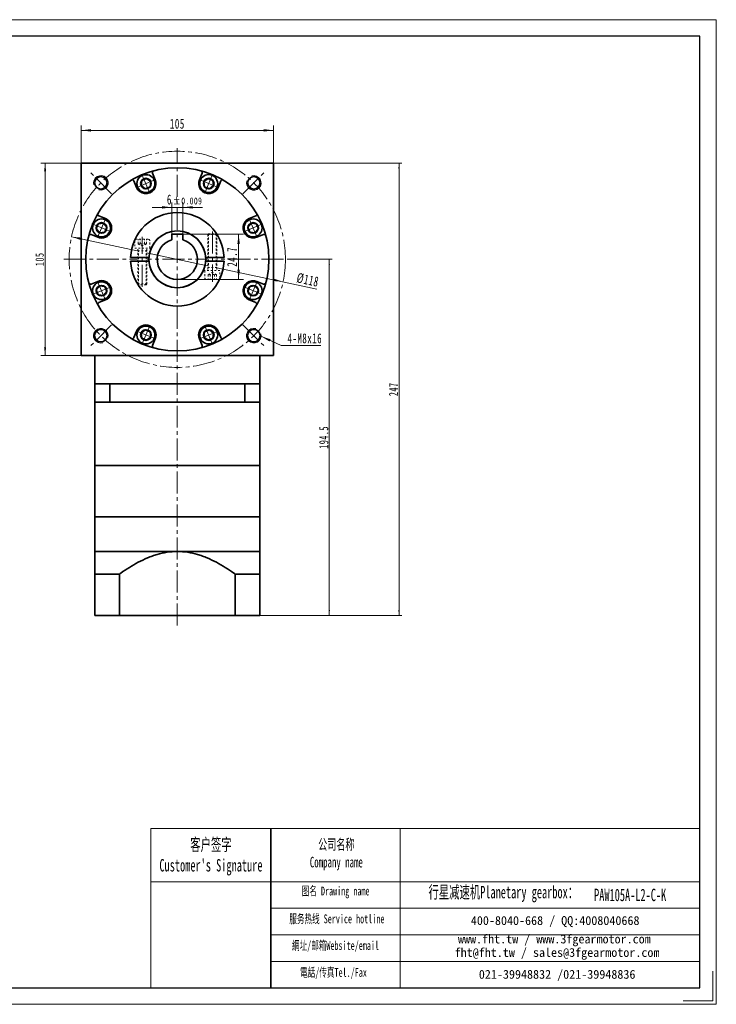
# Model space of a CAD drawing. Header units: millimetres. Extents: x 3821 to 4581, y -174 to 374.
# Tile 2 of 2: x 4201 to 4581, y -174 to 364. Entities that reach past the tile are written whole.
import ezdxf

# ---------------------------------------------------------------- set-up
doc = ezdxf.new("R2010")
doc.units = ezdxf.units.MM
doc.set_wipeout_variables(frame=1)
doc.linetypes.add('点画线', pattern=[18, 12, -2, 2, -2])
doc.linetypes.add('虚线', pattern=[2, 1, -1])
doc.layers.get('0').update_dxf_attribs({"lineweight": 35})
for name, color, linetype, lineweight in [('7标注层', 4, 'Continuous', 18), ('CDRAFT0', 7, 'Continuous', 35), ('EB0', 7, 'Continuous', 35), ('EB0_1', 7, 'Continuous', 35), ('SLD-0', 7, 'Continuous', 18), ('中心线层', 1, '点画线', 18), ('图框_外框线', 7, 'Continuous', 18), ('尺寸线层', 3, 'Continuous', 18), ('粗实线层', 7, 'Continuous', 35), ('粗实线层_1', 7, 'Continuous', 35), ('虚线层', 6, '虚线', 18)]:
    doc.layers.add(name, color=color, linetype=linetype, lineweight=lineweight)
doc.styles.add('SLDTEXTSTYLE4', font='txt', dxfattribs={"width": 0.611111})
doc.styles.add('标准', font='txt', dxfattribs={"width": 0.667})
doc.dimstyles.new('a4-1-1', dxfattribs={"dimtxt": 3, "dimasz": 3, "dimexe": 1.5, "dimexo": 0, "dimgap": 0.5, "dimtad": 1, "dimdec": 3, "dimdsep": 46, "dimtxsty": '标准', "dimblk": '_CAXARROW', "dimcen": 0, "dimdle": 6, "dimazin": 2, "dimtfac": 0.707107, "dimtdec": 3, "dimtix": 1, "dimtmove": 2, "dimatfit": 3, "dimfxl": 0, "dimfrac": 2, "dimtolj": 1, "dimarcsym": 0})
doc.dimstyles.new('a4-1-1.5', dxfattribs={"dimtxt": 4.5, "dimasz": 4.5, "dimexe": 2.25, "dimexo": 0, "dimgap": 0.75, "dimtad": 1, "dimdec": 3, "dimdsep": 46, "dimtxsty": '标准', "dimblk": '_CAXARROW', "dimcen": 0, "dimdle": 9, "dimazin": 2, "dimtfac": 0.707107, "dimtdec": 3, "dimtix": 1, "dimtmove": 2, "dimatfit": 3, "dimfxl": 0, "dimfrac": 2, "dimtolj": 1, "dimarcsym": 0})

# ---------------------------------------------------------------- blocks, each defined once
blk = doc.blocks.new('*X19')
at = {"layer": '尺寸线层', "linetype": 'Continuous'}
for points in [[(4234.45, 303.31), (4239.85, 303.98), (4239.85, 302.63)], [(4339.45, 303.31), (4334.05, 303.98), (4334.05, 302.63)]]:
    blk.add_hatch(color=0, dxfattribs=at).paths.add_polyline_path(points, flags=0)
at = {"layer": '尺寸线层', "color": 0, "linetype": 'Continuous'}
for p, q in [((4234.45, 285.41), (4234.45, 306.01)), ((4234.45, 303.31), (4339.45, 303.31)), ((4339.45, 285.41), (4339.45, 306.01))]:
    blk.add_line(p, q, dxfattribs=at)
at = {"layer": '尺寸线层', "color": 0, "insert": (4286.95, 306.88), "char_height": 5.4, "width": 14.0022, "attachment_point": 5, "line_spacing_factor": 1.15057, "style": '标准'}
blk.add_mtext('\\T1.1;105', dxfattribs=at)
blk = doc.blocks.new('_CAXARROW')
blk.add_hatch(color=0).paths.add_polyline_path([(0, 0), (-1, 0.125), (-1, -0.125)], flags=0)
blk = doc.blocks.new('*X20')
at = {"layer": '尺寸线层', "linetype": 'Continuous'}
for points in [[(4214.82, 285.41), (4215.39, 280.91), (4214.26, 280.91)], [(4214.82, 180.41), (4215.39, 184.91), (4214.26, 184.91)]]:
    blk.add_hatch(color=0, dxfattribs=at).paths.add_polyline_path(points, flags=0)
at = {"layer": '尺寸线层', "color": 0, "linetype": 'Continuous'}
for p, q in [((4234.45, 285.41), (4212.57, 285.41)), ((4214.82, 285.41), (4214.82, 180.41)), ((4234.45, 180.41), (4212.57, 180.41))]:
    blk.add_line(p, q, dxfattribs=at)
at = {"layer": '尺寸线层', "color": 0, "insert": (4211.85, 232.91), "char_height": 4.5, "width": 11.6685, "attachment_point": 5, "rotation": 90, "line_spacing_factor": 1.15057, "style": '标准'}
blk.add_mtext('\\T1.1;105', dxfattribs=at)
blk = doc.blocks.new('*X21')
at = {"layer": '中心线层', "linetype": '点画线', "lineweight": 18}
for p, q in [((0, -5.64), (0, 5.64)), ((-5.64, 0), (5.64, 0))]:
    blk.add_line(p, q, dxfattribs=at)
at = {"layer": '粗实线层'}
for p, q in [((-2.89, 0), (-1.44, 2.5)), ((-2.89, 0), (-1.44, -2.5)), ((-1.44, 2.5), (1.44, 2.5)), ((2.89, 0), (1.44, 2.5)), ((2.89, 0), (1.44, 2.5)), ((2.89, 0), (1.44, -2.5)), ((-1.44, -2.5), (1.44, -2.5))]:
    blk.add_line(p, q, dxfattribs=at)
blk.add_circle((0, 0), 2.89, dxfattribs=at)
for start, end in [(0, 180), (180, 360)]:
    blk.add_arc((0, 0), 4.89, start, end, dxfattribs=at)
blk = doc.blocks.new('*X22')
at = {"layer": '尺寸线层', "linetype": 'Continuous'}
blk.add_hatch(color=0, dxfattribs=at).paths.add_polyline_path([(-11.71, 4.98), (-6.52, 3.35), (-7.08, 2.12)], flags=0)
at = {"layer": '尺寸线层', "color": 0, "linetype": 'Continuous'}
blk.add_line((-11.71, 4.98), (-0.81, 0), dxfattribs=at)
at = {"layer": '尺寸线层', "color": 0}
for p, q in [((-0.81, 0), (0, 0)), ((0, 0), (20.82, 0)), ((0, 0), (0, 0))]:
    blk.add_line(p, q, dxfattribs=at)
at = {"layer": '尺寸线层', "color": 0, "insert": (2.7, 1.08), "char_height": 5.4, "width": 36.2438, "attachment_point": 7, "line_spacing_factor": 1.15057, "style": '标准'}
blk.add_mtext('\\T1.1;4-M8x16', dxfattribs=at)
blk = doc.blocks.new('*X25')
at = {"layer": '尺寸线层', "linetype": 'Continuous'}
for points in [[(4229.25, 245.21), (4234.39, 243.42), (4234.67, 244.74)], [(4344.65, 220.61), (4339.23, 221.08), (4339.51, 222.4)]]:
    blk.add_hatch(color=0, dxfattribs=at).paths.add_polyline_path(points, flags=0)
at = {"layer": '尺寸线层', "color": 0, "linetype": 'Continuous'}
blk.add_line((4363.01, 216.7), (4229.25, 245.21), dxfattribs=at)
at = {"layer": '尺寸线层', "color": 0, "insert": (4358.13, 221.64), "char_height": 5.4, "width": 23.2228, "attachment_point": 5, "rotation": 347.9695, "line_spacing_factor": 1.15057, "style": '标准'}
blk.add_mtext('\\T1.1;%%C118', dxfattribs=at)
blk = doc.blocks.new('*X27')
at = {"layer": '中心线层'}
blk.add_line((21.25, 0), (-6.07, 0), dxfattribs=at)
at = {"layer": '虚线层'}
for p, q in [((-4.82, 3.31), (-4.82, -3.31)), ((-2.32, 2.31), (-4.82, 2.31)), ((-2.32, 1.15), (-4.82, 1.15)), ((0, 4.14), (-3.99, 4.14)), ((-2.32, 2.31), (-0.99, 0)), ((-2.32, -2.31), (-0.99, 0)), ((0, -4.14), (0, 4.14)), ((19.62, 2.5), (0, 2.5)), ((1.6, 2.12), (0.95, 2.5)), ((1.6, -2.5), (1.6, 2.5)), ((20, 2.12), (1.6, 2.12)), ((19.62, 2.5), (19.62, -2.5)), ((20, 2.12), (19.62, 2.5)), ((20, 2.12), (20, -2.12)), ((-2.32, -1.15), (-4.82, -1.15)), ((-2.32, -2.31), (-4.82, -2.31)), ((-3.99, -4.14), (0, -4.14)), ((19.62, -2.5), (0, -2.5)), ((1.6, -2.12), (0.95, -2.5)), ((20, -2.12), (1.6, -2.12)), ((20, -2.12), (19.62, -2.5))]:
    blk.add_line(p, q, dxfattribs=at)
for centre, radius, start, end in [((-3.99, 3.31), 0.828, 90, 180), ((-3.47, 1.73), 1.29, 333.4349, 26.5651), ((-6.71, 0), 4.54, 345.2529, 14.7471), ((-3.99, -3.31), 0.828, 180, 270), ((-3.47, -1.73), 1.29, 333.4349, 26.5651)]:
    blk.add_arc(centre, radius, start, end, dxfattribs=at)
blk = doc.blocks.new('45ghkkl_2')
for points in [[(-19.13, -13.85), (-18.47, -13.85), (-17, -13.85), (-16.63, -13.47), (-16.63, 4.55), (-16.63, 5.2), (-16.63, 6.15), (-14.99, 6.15), (-14.99, 10.15), (-14.99, 10.15), (-15.01, 10.36), (-15.1, 10.56), (-15.23, 10.73), (-15.4, 10.86), (-15.6, 10.95), (-15.81, 10.97), (-15.81, 10.97), (-16.82, 10.97), (-17.97, 10.97), (-18.47, 10.97), (-19.13, 10.97), (-20.28, 10.97), (-21.44, 10.97), (-22.44, 10.97), (-22.44, 10.97), (-22.65, 10.95), (-22.85, 10.86), (-23.02, 10.73), (-23.16, 10.56), (-23.24, 10.36), (-23.27, 10.15), (-23.27, 10.15), (-23.27, 6.15), (-21.63, 6.15), (-21.63, 6.15), (-21.63, 5.2), (-21.63, 4.55), (-21.63, -13.47), (-21.25, -13.85)], [(19.13, 13.85), (18.47, 13.85), (17, 13.85), (16.63, 13.47), (16.63, -4.55), (16.63, -5.2), (16.63, -6.15), (14.99, -6.15), (14.99, -10.15), (14.99, -10.15), (15.01, -10.36), (15.1, -10.56), (15.23, -10.73), (15.4, -10.86), (15.6, -10.95), (15.81, -10.97), (15.81, -10.97), (16.82, -10.97), (17.97, -10.97), (18.47, -10.97), (19.13, -10.97), (20.28, -10.97), (21.44, -10.97), (22.44, -10.97), (22.44, -10.97), (22.65, -10.95), (22.85, -10.86), (23.02, -10.73), (23.16, -10.56), (23.24, -10.36), (23.27, -10.15), (23.27, -10.15), (23.27, -6.15), (21.63, -6.15), (21.63, -6.15), (21.63, -5.2), (21.63, -4.55), (21.63, 13.47), (21.25, 13.85)]]:
    blk.add_wipeout(points).dxf.layer = '粗实线层'
at = {"layer": '粗实线层'}
for p, q in [((-25.48, 1), (-15.47, 1)), ((15.47, 1), (25.48, 1)), ((-25.48, -1), (-15.47, -1)), ((15.47, -1), (25.48, -1))]:
    blk.add_line(p, q, dxfattribs=at)
for radius, start, end in [(25.5, 2.2475, 177.7525), (15.5, 3.6991, 176.3009), (25.5, 182.2475, 357.7525), (15.5, 183.6991, 356.3009)]:
    blk.add_arc((0, 0), radius, start, end, dxfattribs=at)
for p, rotation in [((-19.13, 6.15), 270), ((19.13, -6.15), 90)]:
    blk.add_blockref('*X27', p, dxfattribs=dict(at, rotation=rotation))
blk = doc.blocks.new('*X28')
at = {"layer": '尺寸线层', "linetype": 'Continuous'}
for points in [[(4320.39, 246.61), (4321.06, 241.21), (4319.71, 241.21)], [(4320.39, 221.91), (4321.06, 227.31), (4319.71, 227.31)]]:
    blk.add_hatch(color=0, dxfattribs=at).paths.add_polyline_path(points, flags=0)
at = {"layer": '尺寸线层', "color": 0, "linetype": 'Continuous'}
for p, q in [((4289.95, 246.61), (4323.09, 246.61)), ((4320.39, 246.61), (4320.39, 221.91)), ((4286.95, 221.91), (4323.09, 221.91))]:
    blk.add_line(p, q, dxfattribs=at)
at = {"layer": '尺寸线层', "color": 0, "insert": (4316.82, 234.26), "char_height": 5.4, "width": 19.7573, "attachment_point": 5, "rotation": 90, "line_spacing_factor": 1.15057, "style": '标准'}
blk.add_mtext('\\T1.1;24.7', dxfattribs=at)
blk = doc.blocks.new('*X30')
at = {"layer": '尺寸线层', "color": 0, "char_height": 5.4, "attachment_point": 1, "line_spacing_factor": 1.15057, "style": '标准'}
for s, insert, width in [('\\T1.1;6', (4281.27, 268.27), 63.0097), ('\\T1.1;{\\H0.707107x;%%P0.009}', (4284.55, 266.69), 52.8645)]:
    blk.add_mtext(s, dxfattribs=dict(at, insert=insert, width=width))
blk = doc.blocks.new('*X29')
at = {"layer": '尺寸线层', "linetype": 'Continuous'}
for points in [[(4283.95, 261.26), (4278.55, 260.59), (4278.55, 261.94)], [(4289.95, 261.26), (4295.35, 260.59), (4295.35, 261.94)]]:
    blk.add_hatch(color=0, dxfattribs=at).paths.add_polyline_path(points, flags=0)
at = {"layer": '尺寸线层', "color": 0, "linetype": 'Continuous'}
for p, q in [((4283.95, 246.61), (4283.95, 263.96)), ((4289.95, 246.61), (4289.95, 263.96)), ((4300.75, 261.26), (4273.15, 261.26))]:
    blk.add_line(p, q, dxfattribs=at)
at = {"layer": '尺寸线层', "color": 0}
blk.add_blockref('*X30', (0, 0), dxfattribs=at)
blk = doc.blocks.new('*X42')
at = {"layer": '尺寸线层', "linetype": 'Continuous'}
for points in [[(4407.9, 285.41), (4407.52, 282.41), (4408.27, 282.41)], [(4407.9, 38.41), (4407.52, 41.41), (4408.27, 41.41)]]:
    blk.add_hatch(color=0, dxfattribs=at).paths.add_polyline_path(points, flags=0)
at = {"layer": '尺寸线层', "color": 0, "linetype": 'Continuous'}
for p, q in [((4339.45, 285.41), (4409.4, 285.41)), ((4407.9, 38.41), (4407.9, 285.41)), ((4331.95, 38.41), (4409.4, 38.41))]:
    blk.add_line(p, q, dxfattribs=at)
at = {"layer": '尺寸线层', "color": 0, "insert": (4404.92, 161.91), "char_height": 5, "width": 13.2174, "attachment_point": 5, "rotation": 90, "line_spacing_factor": 1.15057, "style": '标准'}
blk.add_mtext('\\T1.1;247', dxfattribs=at)
blk = doc.blocks.new('*X43')
at = {"layer": '尺寸线层', "linetype": 'Continuous'}
for points in [[(4369.85, 232.91), (4370.22, 229.91), (4369.47, 229.91)], [(4369.85, 38.41), (4370.22, 41.41), (4369.47, 41.41)]]:
    blk.add_hatch(color=0, dxfattribs=at).paths.add_polyline_path(points, flags=0)
at = {"layer": '尺寸线层', "color": 0, "linetype": 'Continuous'}
for p, q in [((4348.95, 232.91), (4371.35, 232.91)), ((4369.85, 232.91), (4369.85, 38.41)), ((4331.95, 38.41), (4371.35, 38.41))]:
    blk.add_line(p, q, dxfattribs=at)
at = {"layer": '尺寸线层', "color": 0, "insert": (4366.88, 135.66), "char_height": 5, "width": 23.1179, "attachment_point": 5, "rotation": 90, "line_spacing_factor": 1.15057, "style": '标准'}
blk.add_mtext('\\T1.1;194.5', dxfattribs=at)

msp = doc.modelspace()

# ---------------------------------------------------------------- linework, layer by layer
msp.add_line((4337.9632, -77.8767), (4337.9632, -164.7634))
at = {"color": 7, "linetype": 'Continuous', "lineweight": 0}
for centre, start, end in [((4245.2315, 274.6294), 255, 195), ((4245.2315, 274.6294), 255, 195), ((4328.6701, 274.6294), 165, 105), ((4328.6701, 274.6294), 165, 105), ((4245.2315, 191.1908), 345, 285), ((4245.2315, 191.1908), 345, 285), ((4328.6701, 191.1908), 75, 15), ((4328.6701, 191.1908), 75, 15)]:
    msp.add_arc(centre, 4, start, end, dxfattribs=at)
at = {"layer": '7标注层', "color": 0}
msp.add_line((4272.4208, -77.8767), (4272.4208, -164.7485), dxfattribs=at)
at = {"layer": 'CDRAFT0', "color": 7}
for points in [[(4255.3308, 61.0785), (4255.6025, 61.2712), (4255.8751, 61.4627), (4259.2091, 63.7854), (4262.352, 65.7645), (4267.2669, 68.3602), (4268.939, 69.1624), (4271.513, 70.2434), (4272.3821, 70.5832), (4274.1453, 71.216), (4275.0396, 71.5088), (4279.522, 72.8232), (4283.1867, 73.4101), (4286.9508, 73.4101)], [(4318.5708, 61.0785), (4318.299, 61.2712), (4318.0265, 61.4627), (4314.6925, 63.7854), (4311.5496, 65.7645), (4306.6347, 68.3602), (4304.9625, 69.1624), (4302.3885, 70.2434), (4301.5195, 70.5832), (4299.7563, 71.216), (4298.8619, 71.5088), (4294.3795, 72.8232), (4290.7149, 73.4101), (4286.9508, 73.4101)]]:
    msp.add_open_spline(points, degree=3, knots=[0, 0, 0, 0, 0.99720046, 0.99720046, 12.1623426, 12.1623426, 17.74491368, 17.74491368, 20.53619921, 20.53619921, 23.32748475, 23.32748475, 34.49262689, 34.49262689, 34.49262689, 34.49262689], dxfattribs=at)
at = {"layer": 'EB0'}
for p, q in [((4241.9508, 164.9101), (4241.9508, 120.4101)), ((4331.9508, 164.9101), (4241.9508, 164.9101)), ((4326.9508, 164.9101), (4331.9508, 164.9101)), ((4331.9508, 164.9101), (4331.9508, 144.9101)), ((4331.9508, 154.9101), (4241.9508, 154.9101)), ((4331.9508, 144.9101), (4331.9508, 120.4101)), ((4331.9508, 120.4101), (4241.9508, 120.4101)), ((4331.9508, 120.4101), (4241.9508, 120.4101)), ((4331.9508, 92.4101), (4241.9508, 92.4101))]:
    msp.add_line(p, q, dxfattribs=at)
at = {"layer": 'EB0_1'}
for p, q in [((4331.9508, 120.4101), (4241.9508, 120.4101)), ((4241.9508, 120.4101), (4241.9508, 38.4097)), ((4331.9508, 120.4101), (4331.9508, 38.4097)), ((4241.9508, 92.4101), (4241.9508, 73.4101)), ((4331.9508, 92.4101), (4241.9508, 92.4101)), ((4241.9508, 92.4101), (4241.9508, 73.4101)), ((4331.9508, 92.4101), (4241.9508, 92.4101)), ((4331.9508, 92.4101), (4331.9508, 38.4097)), ((4255.3308, 61.0785), (4255.3308, 38.4097)), ((4318.5708, 61.0785), (4318.5708, 38.4097)), ((4331.9508, 38.4097), (4241.9508, 38.4097))]:
    msp.add_line(p, q, dxfattribs=at)
at = {"layer": '中心线层'}
for p, q in [((4286.9508, 33.0031), (4286.9508, 293.6722)), ((4251.128, 268.7329), (4239.2323, 280.6286)), ((4322.7736, 268.7329), (4334.6693, 280.6286)), ((4224.9508, 232.9101), (4348.9508, 232.9101)), ((4251.128, 197.0873), (4239.2323, 185.1916)), ((4322.7736, 197.0873), (4334.6693, 185.1916))]:
    msp.add_line(p, q, dxfattribs=at)
at = {"layer": '图框_外框线'}
for p, q in [((4272.4208, -77.8767), (4337.9632, -77.8767)), ((4337.9632, -77.8767), (4337.9632, -164.7485)), ((4337.9632, -77.8767), (4571.9686, -77.8767)), ((4408.5808, -77.8767), (4408.5808, -164.7485)), ((4272.4208, -106.8659), (4337.9632, -106.8659)), ((4337.9632, -106.8659), (4571.9686, -106.8659)), ((4337.9632, -121.3605), (4571.9686, -121.3605)), ((4337.9632, -135.8551), (4571.9686, -135.8551)), ((4337.9632, -150.3497), (4571.9686, -150.3497))]:
    msp.add_line(p, q, dxfattribs=at)
at = {"layer": '图框_外框线', "color": 3}
msp.add_lwpolyline([(4579.2079, -155.6994), (4579.2079, -171.9878), (4562.9195, -171.9878)], dxfattribs=at)
at = {"layer": '粗实线层'}
for p, q in [((4234.4508, 285.4101), (4234.4508, 180.4101)), ((4234.4508, 285.4101), (4339.4508, 285.4101)), ((4339.4508, 285.4101), (4339.4508, 180.4101)), ((4298.9945, 276.3585), (4300.4552, 279.8849)), ((4264.7444, 272.149), (4263.2837, 275.6754)), ((4309.1572, 272.149), (4310.6179, 275.6754)), ((4326.1896, 255.1165), (4329.716, 256.5772)), ((4243.5024, 244.9539), (4239.976, 246.4145)), ((4330.3991, 220.8664), (4333.9256, 219.4057)), ((4247.7119, 210.7037), (4244.1855, 209.243)), ((4309.1572, 193.6713), (4310.6179, 190.1448)), ((4274.907, 189.4617), (4273.4463, 185.9353)), ((4339.4508, 180.4101), (4234.4508, 180.4101)), ((4241.9508, 164.9101), (4241.9508, 180.4101)), ((4331.9508, 164.9101), (4331.9508, 180.4101)), ((4250.1384, 164.9101), (4250.1384, 154.9101)), ((4323.7632, 164.9101), (4323.7632, 154.9101)), ((4241.9508, 73.4101), (4331.9508, 73.4101))]:
    msp.add_line(p, q, dxfattribs=at)
for centre, radius in [((4286.9508, 232.9101), 50), ((4245.2315, 274.6294), 3.4), ((4328.6701, 274.6294), 3.4), ((4245.2315, 191.1908), 3.4), ((4328.6701, 191.1908), 3.4)]:
    msp.add_circle(centre, radius, dxfattribs=at)
for centre, radius, start, end in [((4299.5313, 280.2676), 1, 337.499975, 75.122987), ((4262.3598, 275.2927), 1, 22.499975, 120.122987), ((4269.8257, 274.2537), 5.5, 202.5, 22.5), ((4304.0759, 274.2537), 5.5, 157.5, 337.5), ((4311.5418, 275.2927), 1, 59.877013, 157.500025), ((4245.6072, 250.0352), 5.5, 247.5, 67.5), ((4328.2944, 250.0352), 5.5, 112.5, 292.5), ((4329.3334, 257.5011), 1, 292.499975, 30.122987), ((4239.5933, 245.4907), 1, 67.499975, 165.122987), ((4245.6072, 215.785), 5.5, 292.5, 112.5), ((4328.2944, 215.785), 5.5, 67.5, 247.5), ((4334.3082, 220.3296), 1, 247.499975, 345.122987), ((4244.5682, 208.3191), 1, 112.499975, 210.122987), ((4269.8257, 191.5665), 5.5, 337.5, 157.5), ((4304.0759, 191.5665), 5.5, 22.5, 202.5), ((4311.5418, 190.5275), 1, 202.499975, 300.122987), ((4274.3702, 185.5526), 1, 157.499975, 255.122987)]:
    msp.add_arc(centre, radius, start, end, dxfattribs=at)
at = {"layer": '粗实线层_1'}
for p, q in [((4255.3308, 61.0785), (4241.9508, 61.0785)), ((4318.5708, 61.0785), (4331.9508, 61.0785))]:
    msp.add_line(p, q, dxfattribs=at)

# ---------------------------------------------------------------- block references
at = {"layer": '尺寸线层'}
msp.add_blockref('*X22', (4344.3655, 185.901), dxfattribs=at)
at = {"layer": '粗实线层', "rotation": 337.5000000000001}
msp.add_blockref('*X21', (4304.0759, 274.2537), dxfattribs=at)

# ---------------------------------------------------------------- texts
at = {"layer": 'SLD-0', "color": 1, "attachment_point": 2, "style": 'SLDTEXTSTYLE4'}
for s, insert, char_height, width in [("{\\fSimSun|b1|i0|c134|p2;客户签字\\PCustomer's Signature}", (4305.305, -83.2398), 6.764147, 84.146691), ('{\\fSimSun|b1|i0|c134|p2;公司名称\\PCompany name}', (4373.7199, -83.5988), 5.797841, 75.063934), ('{\\fSimSun|b1|i0|c134|p2;图名 Drawing name}', (4373.3236, -109.5377), 4.831534, 61.788962), ('{\\fSimSun|b1|i0|c134|p2;  \\H1.1667x;行星减速机Planetary gearbox\\fSimSun|b0|i0|c134|p2;：}', (4462.396, -109.165), 5.797841, 91.186351), ('PAW105A-L2-C-K', (4534.0258, -110.7044), 6.764147, 49.225947), ('{\\fSimSun|b1|i0|c134|p2;服务热线 Service hotline}', (4374.0088, -124.7304), 4.831534, 68.838839), ('{\\fSimSun|b1|i0|c134|p2;網址/邮箱Website/email}', (4373.2564, -139.2871), 4.831534, 71.654752), ('{\\fSimSun|b1|i0|c134|p2;電話/传真Tel./Fax}', (4372.174, -153.9572), 4.831534, 72.516549)]:
    msp.add_mtext(s, dxfattribs=dict(at, insert=insert, char_height=char_height, width=width))
at = {"layer": 'SLD-0', "color": 1, "char_height": 4.831534, "attachment_point": 2}
for s, insert, width in [('{\\fSimSun|b1|i0|c134|p2;400-8040-668 / QQ:4008040668}', (4493.1079, -125.6536), 140.672086), ('{\\fSimSun|b1|i0|c134|p2;www.fht.tw / www.3fgearmotor.com }', (4492.6624, -135.717), 140.830444), ('{\\fSimSun|b1|i0|c134|p2;fht@fht.tw / sales@3fgearmotor.com }', (4494.1349, -143.0742), 140.830444), ('{\\fSimSun|b1|i0|c134|p2;021-39948832 /021-39948836 }', (4494.1854, -155.0136), 107.534697)]:
    msp.add_mtext(s, dxfattribs=dict(at, insert=insert, width=width))

# ---------------------------------------------------------------- dimensions: what is measured, and where the dimension line sits
at = {"layer": '尺寸线层'}
for base, p2, angle, dimstyle, picture, middle in [((4339.4508, 303.3056), (4339.4508, 285.4101), 0, 'a4-1-1', '*X19', (4286.9508, 306.8764)), ((4214.8227, 180.4101), (4234.4508, 180.4101), 270, 'a4-1-1.5', '*X20', (4211.847, 232.9101))]:
    dim = msp.add_linear_dim(base=base, p1=(4234.4508, 285.4101), p2=p2, angle=angle, dimstyle=dimstyle, override={"dimsah": 1, "dimtfill": 1, "dimtzin": 8}, dxfattribs=at)
    dim.commit()
    dim.dimension.update_dxf_attribs({"geometry": picture, "text_midpoint": middle, "dimtype": 160})

# ---------------------------------------------------------------- next in the draw order: wipeouts: each hides what was drawn before it
for points in [[(4274.3435, 276.125), (4273.9655, 276.8565), (4273.9655, 276.8565), (4273.0833, 277.9006), (4271.9467, 278.6598), (4270.6443, 279.0747), (4269.2779, 279.1129), (4267.9544, 278.7715), (4267.9544, 278.7715), (4266.777, 278.077), (4265.8379, 277.0838), (4265.2104, 275.8695), (4264.9434, 274.529), (4265.058, 273.1669), (4265.058, 273.1669), (4265.3079, 272.3824), (4265.3079, 272.3824), (4265.9462, 271.2769), (4266.8489, 270.3742), (4267.9544, 269.7359), (4269.1874, 269.4056), (4270.464, 269.4056), (4271.697, 269.7359), (4271.697, 269.7359), (4273.0015, 270.5353), (4273.9951, 271.6987), (4274.5806, 273.1122), (4274.7006, 274.6374)], [(4247.4785, 254.553), (4246.694, 254.8029), (4246.694, 254.8029), (4245.3319, 254.9174), (4243.9914, 254.6505), (4242.777, 254.023), (4241.7838, 253.0839), (4241.0894, 251.9065), (4241.0894, 251.9065), (4240.7479, 250.583), (4240.7862, 249.2166), (4241.2011, 247.9142), (4241.9603, 246.7775), (4243.0044, 245.8954), (4243.0044, 245.8954), (4243.7358, 245.5174), (4243.7358, 245.5174), (4244.9689, 245.187), (4246.2454, 245.187), (4247.4785, 245.5174), (4248.584, 246.1557), (4249.4867, 247.0583), (4250.1249, 248.1639), (4250.1249, 248.1639), (4250.4821, 249.6515), (4250.3621, 251.1767), (4249.7766, 252.5902), (4248.783, 253.7536)], [(4330.1657, 245.5174), (4330.8971, 245.8954), (4330.8971, 245.8954), (4331.9413, 246.7775), (4332.7005, 247.9142), (4333.1154, 249.2166), (4333.1536, 250.583), (4332.8122, 251.9065), (4332.8122, 251.9065), (4332.1177, 253.0839), (4331.1245, 254.023), (4329.9102, 254.6505), (4328.5696, 254.9174), (4327.2075, 254.8029), (4327.2075, 254.8029), (4326.4231, 254.553), (4326.4231, 254.553), (4325.3175, 253.9147), (4324.4149, 253.012), (4323.7766, 251.9065), (4323.4462, 250.6735), (4323.4462, 249.3969), (4323.7766, 248.1639), (4323.7766, 248.1639), (4324.576, 246.8594), (4325.7394, 245.8658), (4327.1528, 245.2803), (4328.6781, 245.1603)], [(4243.7358, 220.3028), (4243.0044, 219.9248), (4243.0044, 219.9248), (4241.9603, 219.0427), (4241.2011, 217.906), (4240.7862, 216.6036), (4240.7479, 215.2373), (4241.0894, 213.9137), (4241.0894, 213.9137), (4241.7838, 212.7364), (4242.777, 211.7972), (4243.9914, 211.1697), (4245.3319, 210.9028), (4246.694, 211.0173), (4246.694, 211.0173), (4247.4785, 211.2673), (4247.4785, 211.2673), (4248.584, 211.9055), (4249.4867, 212.8082), (4250.1249, 213.9137), (4250.4553, 215.1468), (4250.4553, 216.4233), (4250.1249, 217.6563), (4250.1249, 217.6563), (4249.3256, 218.9608), (4248.1622, 219.9544), (4246.7487, 220.5399), (4245.2235, 220.66)], [(4326.4231, 211.2673), (4327.2075, 211.0173), (4327.2075, 211.0173), (4328.5696, 210.9028), (4329.9102, 211.1697), (4331.1245, 211.7972), (4332.1177, 212.7364), (4332.8122, 213.9137), (4332.8122, 213.9137), (4333.1536, 215.2373), (4333.1154, 216.6036), (4332.7005, 217.906), (4331.9413, 219.0427), (4330.8971, 219.9248), (4330.8971, 219.9248), (4330.1657, 220.3028), (4330.1657, 220.3028), (4328.9327, 220.6332), (4327.6561, 220.6332), (4326.4231, 220.3028), (4325.3175, 219.6645), (4324.4149, 218.7619), (4323.7766, 217.6563), (4323.7766, 217.6563), (4323.4195, 216.1687), (4323.5395, 214.6435), (4324.125, 213.23), (4325.1186, 212.0666)], [(4265.3079, 193.4378), (4265.058, 192.6533), (4265.058, 192.6533), (4264.9434, 191.2913), (4265.2104, 189.9507), (4265.8379, 188.7364), (4266.777, 187.7432), (4267.9544, 187.0487), (4267.9544, 187.0487), (4269.2779, 186.7073), (4270.6443, 186.7455), (4271.9467, 187.1604), (4273.0833, 187.9196), (4273.9655, 188.9638), (4273.9655, 188.9638), (4274.3435, 189.6952), (4274.3435, 189.6952), (4274.6739, 190.9282), (4274.6739, 192.2048), (4274.3435, 193.4378), (4273.7052, 194.5433), (4272.8025, 195.446), (4271.697, 196.0843), (4271.697, 196.0843), (4270.2094, 196.4414), (4268.6841, 196.3214), (4267.2707, 195.7359), (4266.1073, 194.7423)], [(4299.5581, 189.6952), (4299.9361, 188.9638), (4299.9361, 188.9638), (4300.8182, 187.9196), (4301.9549, 187.1604), (4303.2573, 186.7455), (4304.6236, 186.7073), (4305.9472, 187.0487), (4305.9472, 187.0487), (4307.1245, 187.7432), (4308.0637, 188.7364), (4308.6912, 189.9507), (4308.9581, 191.2913), (4308.8436, 192.6533), (4308.8436, 192.6533), (4308.5936, 193.4378), (4308.5936, 193.4378), (4307.9554, 194.5433), (4307.0527, 195.446), (4305.9472, 196.0843), (4304.7141, 196.4147), (4303.4376, 196.4147), (4302.2045, 196.0843), (4302.2045, 196.0843), (4300.9001, 195.2849), (4299.9065, 194.1215), (4299.321, 192.708), (4299.2009, 191.1828)]]:
    msp.add_wipeout(points).dxf.layer = '粗实线层'

# ---------------------------------------------------------------- next in the draw order: linework, layer by layer
at = {"layer": '中心线层'}
msp.add_circle((4286.9508, 232.9101), 59, dxfattribs=at)
at = {"layer": '粗实线层'}
for p, q in [((4274.907, 276.3585), (4273.4463, 279.8849)), ((4247.7119, 255.1165), (4244.1855, 256.5772)), ((4330.3991, 244.9539), (4333.9256, 246.4145)), ((4243.5024, 220.8664), (4239.976, 219.4057)), ((4326.1896, 210.7037), (4329.716, 209.243)), ((4264.7444, 193.6713), (4263.2837, 190.1448)), ((4298.9945, 189.4617), (4300.4552, 185.9353))]:
    msp.add_line(p, q, dxfattribs=at)
for centre, start, end in [((4274.3702, 280.2676), 104.877013, 202.500025), ((4244.5682, 257.5011), 149.877013, 247.500025), ((4334.3082, 245.4907), 14.877013, 112.500025), ((4239.5933, 220.3296), 194.877013, 292.500025), ((4329.3334, 208.3191), 329.877013, 67.500025), ((4262.3598, 190.5275), 239.877013, 337.500025), ((4299.5313, 185.5526), 284.877013, 22.500025)]:
    msp.add_arc(centre, 1, start, end, dxfattribs=at)

# ---------------------------------------------------------------- next in the draw order: block references
for p, rotation in [((4269.8257, 274.2537), 22.5), ((4245.6072, 250.0352), 67.50000000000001), ((4328.2944, 250.0352), 292.5000000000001), ((4245.6072, 215.785), 112.5), ((4328.2944, 215.785), 247.5000000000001), ((4269.8257, 191.5665), 157.5000000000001), ((4304.0759, 191.5665), 202.5)]:
    msp.add_blockref('*X21', p, dxfattribs=dict(at, rotation=rotation))

# ---------------------------------------------------------------- next in the draw order: dimensions: what is measured, and where the dimension line sits
at = {"layer": '尺寸线层'}
for base, p1, p2, picture, middle in [((4407.8956, 285.4101), (4331.9508, 38.4097), (4339.4508, 285.4101), '*X42', (4404.9226, 161.9099)), ((4369.8488, 38.4097), (4348.9508, 232.9101), (4331.9508, 38.4097), '*X43', (4366.8758, 135.6599))]:
    dim = msp.add_linear_dim(base=base, p1=p1, p2=p2, angle=90, dimstyle='a4-1-1', override={"dimtxt": 5, "dimsah": 1, "dimtfill": 1, "dimtzin": 8}, dxfattribs=at)
    dim.commit()
    dim.dimension.update_dxf_attribs({"geometry": picture, "text_midpoint": middle, "dimtype": 160})
dim = msp.add_diameter_dim_2p(p1=(4229.2466, 245.2076), p2=(4344.655, 220.6126), dimstyle='a4-1-1', override={"dimpost": '%%C<>', "dimsah": 1, "dimtfill": 1, "dimtzin": 8}, dxfattribs=at)
dim.commit()
dim.dimension.update_dxf_attribs({"geometry": '*X25', "text_midpoint": (4357.3361, 217.9101), "dimtype": 163})

# ---------------------------------------------------------------- next in the draw order: block references
at = {"layer": '粗实线层'}
msp.add_blockref('45ghkkl_2', (4286.9508, 232.9101), dxfattribs=at)

# ---------------------------------------------------------------- next in the draw order: linework, layer by layer
at = {"layer": '图框_外框线', "color": 3}
msp.add_lwpolyline([(3820.8919, -173.7976), (4581.0177, -173.7976), (4581.0177, 363.7199), (3820.8919, 363.7199)], close=True, dxfattribs=at)
at = {"layer": '图框_外框线', "color": 3, "lineweight": 25}
msp.add_lwpolyline([(3866.1375, -164.7485), (4571.9686, -164.7485), (4571.9686, 354.6708), (3866.1375, 354.6708)], close=True, dxfattribs=at)
at = {"layer": '粗实线层'}
for p, q in [((4289.9508, 246.6101), (4283.9508, 246.6101)), ((4283.9508, 246.6101), (4283.9508, 243.4931)), ((4289.9508, 246.6101), (4289.9508, 243.4931))]:
    msp.add_line(p, q, dxfattribs=at)
msp.add_circle((4286.9508, 232.9101), 15.5, dxfattribs=at)
msp.add_arc((4286.9508, 232.9101), 11, 105.82662, 74.17338, dxfattribs=at)

# ---------------------------------------------------------------- next in the draw order: dimensions: what is measured, and where the dimension line sits
at = {"layer": '尺寸线层'}
dim = msp.add_linear_dim(base=(4283.9508, 261.2609), p1=(4289.9508, 246.6101), p2=(4283.9508, 246.6101), text='6{\\H0.707107x;%%P0.009}', dimstyle='a4-1-1', override={"dimsah": 1, "dimtfill": 1}, dxfattribs=at)
dim.commit()
dim.dimension.update_dxf_attribs({"geometry": '*X29', "text_midpoint": (4289.1475, 265.1995), "dimtype": 160})
dim = msp.add_linear_dim(base=(4320.3892, 221.9101), p1=(4289.9508, 246.6101), p2=(4286.9508, 221.9101), angle=270, dimstyle='a4-1-1', override={"dimsah": 1, "dimtfill": 1, "dimtzin": 8}, dxfattribs=at)
dim.commit()
dim.dimension.update_dxf_attribs({"geometry": '*X28', "text_midpoint": (4316.8184, 234.2601), "dimtype": 160})

doc.saveas('drawing.dxf')
